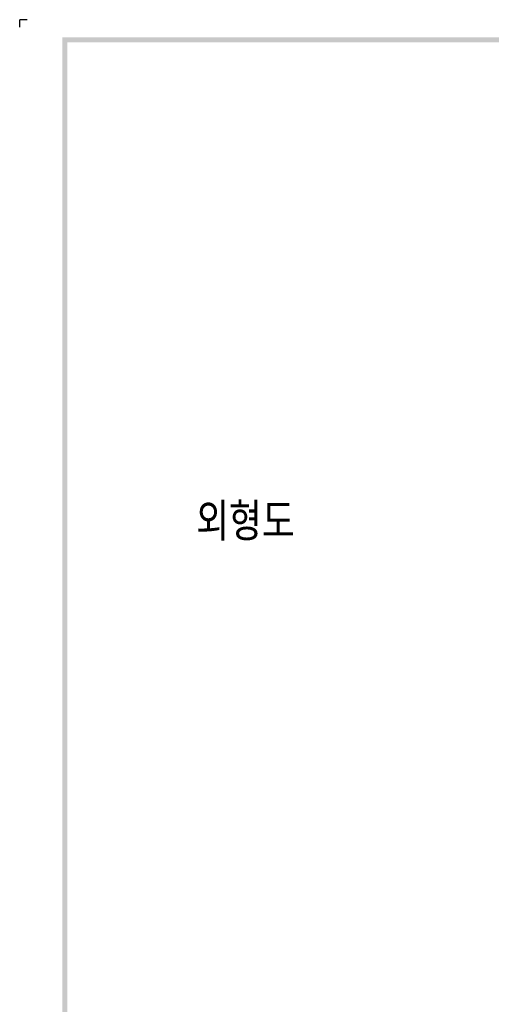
# Model space of a CAD drawing. Extents: x 875 to 2710, y -907 to 1657.
# Tile 3 of 16: x 875 to 1064, y 1264 to 1657. Entities that reach past the tile are written whole.
import ezdxf

# ---------------------------------------------------------------- set-up
doc = ezdxf.new("R2010")
doc.units = 0
doc.header["$LTSCALE"] = 3
doc.header["$MEASUREMENT"] = 0
doc.layers.add('di', color=3, linetype='CONTINUOUS')
doc.layers.add('dwg', color=7, linetype='CONTINUOUS')
doc.styles.get("Standard").update_dxf_attribs({"font": 'romans.shx', "height": 4, "bigfont": 'ghs.shx'})

msp = doc.modelspace()

# ---------------------------------------------------------------- linework, layer by layer
at = {"layer": 'di'}
for p in [(878.361, 1656.839), (875.361, 1653.839)]:
    msp.add_line(p, (875.361, 1656.839), dxfattribs=at)
at = {"layer": 'dwg'}
for points in [[(892.361, 1649.839), (894.361, 1647.839), (2524.361, 1649.839), (2522.361, 1647.839)], [(892.361, 501.839), (894.361, 502.839), (892.361, 1649.839), (894.361, 1647.839)]]:
    msp.add_trace(points, dxfattribs=at)

# ---------------------------------------------------------------- texts
at = {"layer": 'di', "insert": (945.758, 1464.032), "char_height": 15, "width": 74.93994, "attachment_point": 1}
msp.add_mtext('{\\Fromans,hgs|c129;외형도}', dxfattribs=at)

doc.saveas('drawing.dxf')
